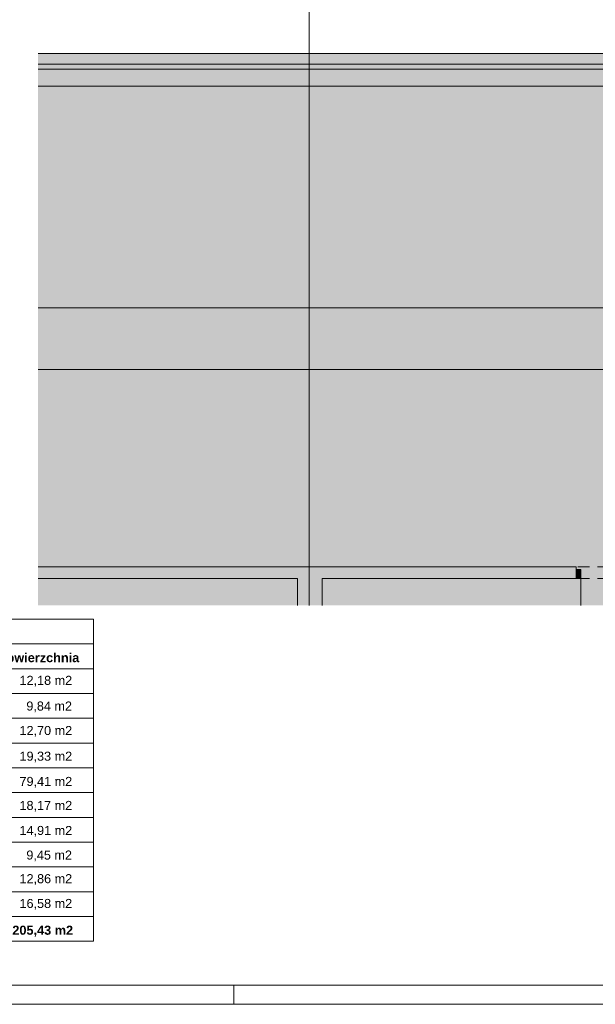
# Paper-space layout 'A-29. RZUT - PIĘTRO -1' of a CAD drawing. Header units: millimetres. Extents: x 0 to 950, y 0 to 750.
# Tile 21 of 28: x 535 to 682, y 0 to 250. Entities that reach past the tile are written whole.
import ezdxf
from ezdxf.xclip import XClip

# ---------------------------------------------------------------- set-up
doc = ezdxf.new("R2010")
doc.units = ezdxf.units.MM
doc.header["$MEASUREMENT"] = 0
doc.header["$XCLIPFRAME"] = 0
for name, pattern in [('ACAD_ISO03W100', [300, 120, -180]), ('DASHDOTX2', [1000, 500, -250, 0, -250]), ('Przer. długie kreski', [2.5, 1.5, -1]), ('PRZERYWANA_DU_A', [550, 350, -200])]:
    doc.linetypes.add(name, pattern=pattern)
for name, color, linetype, lineweight in [('0_Nr_pióra__1', 7, 'Continuous', 20), ('A_Arkusz_Nr_pióra__1', 7, 'Continuous', 20), ('A_linie przekroju_Nr_pióra__1', 7, 'Continuous', 20), ('A_ppoż_Nr_pióra__2', 8, 'Continuous', 13), ('A_ściany_Nr_pióra__1', 7, 'Continuous', 20), ('Drzwi Archicad_Nr_pióra__1', 7, 'Continuous', 20)]:
    doc.layers.add(name, color=color, linetype=linetype, lineweight=lineweight)
for name, color, linetype, lineweight, true_color in [('A_Arkusz_Nr_pióra__237', 7, 'Continuous', 5, 0x343434), ('A_osie_Nr_pióra__16', 7, 'Continuous', 5, 0x0f0f0f), ('A_ściany_Nr_pióra__10', 7, 'Continuous', 13, 0x4b4b4b)]:
    doc.layers.add(name, color=color, linetype=linetype, lineweight=lineweight, true_color=true_color)
for name, color, linetype in [('A_ppoż', 7, 'Continuous'), ('A_ściany', 7, 'Continuous'), ('Drzwi Archicad', 7, 'Continuous')]:
    doc.layers.add(name, color=color, linetype=linetype)
doc.styles.add('STYL_AUTOMATYCZNY_1', font='arial.ttf')
doc.styles.add('STYL_AUTOMATYCZNY_3', font='arial.ttf')

# ---------------------------------------------------------------- blocks, each defined once
blk = doc.blocks.new('Rysunek_1_1', base_point=(-3337.43, -656.72))
at = {"layer": 'A_ppoż', "linetype": 'Continuous', "lineweight": 0, "true_color": 0x484848}
blk.add_hatch(color=251, dxfattribs=at).paths.add_polyline_path([(540.17, 101.43), (698.17, 101.43), (698.17, 239.05), (540.17, 239.05)])
at = {"layer": 'A_ściany', "linetype": 'Continuous', "lineweight": 0, "true_color": 0x000000}
for points in [[(702.32, 241.79), (540.17, 241.79), (540.17, 237.79), (699.32, 237.79)], [(677.07, 111.25), (540.17, 111.25), (540.17, 108.25), (677.07, 108.25)], [(606.17, 101.43), (612.45, 101.43), (612.45, 108.25), (606.17, 108.25)]]:
    blk.add_hatch(color=18, dxfattribs=at).paths.add_polyline_path(points)
at = {"layer": 'Drzwi Archicad', "linetype": 'Continuous', "lineweight": 0, "true_color": 0xfdfdfd}
blk.add_hatch(color=7, dxfattribs=at).paths.add_polyline_path([(677.07, 108.25), (678.27, 108.25), (678.27, 110.55), (677.07, 110.55)])
at = {"layer": 'A_linie przekroju_Nr_pióra__1', "color": 7, "linetype": 'ACAD_ISO03W100', "lineweight": 20, "ltscale": 2}
blk.add_line((540.17, 177.09), (885.39, 177.09), dxfattribs=at)
at = {"layer": 'A_osie_Nr_pióra__16', "color": 250, "linetype": 'DASHDOTX2', "lineweight": 5, "ltscale": 2, "true_color": 0x0f0f0f}
for p, q in [((609.17, 400.34), (609.17, 101.43)), ((889.8, 233.43), (540.17, 233.43)), ((889.8, 161.43), (540.17, 161.43))]:
    blk.add_line(p, q, dxfattribs=at)
at = {"layer": 'A_ppoż_Nr_pióra__2', "color": 8, "linetype": 'PRZERYWANA_DU_A', "lineweight": 13, "ltscale": 2, "flags": 128}
for points in [[(540.17, 429.05), (540.17, 239.05)], [(540.17, 239.05), (698.17, 239.05), (698.17, 101.43)]]:
    blk.add_lwpolyline(points, dxfattribs=at)
at = {"layer": 'A_ściany_Nr_pióra__1', "color": 7, "linetype": 'Continuous', "lineweight": 20, "ltscale": 2}
for p, q in [((677.07, 111.25), (676.33, 111.25)), ((677.07, 110.55), (677.07, 111.25)), ((677.07, 108.25), (677.07, 110.55)), ((677.07, 108.25), (676.13, 108.25))]:
    blk.add_line(p, q, dxfattribs=at)
at = {"layer": 'A_ściany_Nr_pióra__1', "color": 7, "linetype": 'Continuous', "lineweight": 20, "ltscale": 2, "flags": 128}
for points in [[(702.32, 241.79), (540.17, 241.79)], [(540.17, 237.79), (699.32, 237.79)], [(677.07, 111.25), (540.17, 111.25)], [(540.17, 108.25), (606.17, 108.25)], [(606.17, 108.25), (606.17, 101.43)], [(612.45, 108.25), (677.07, 108.25)], [(612.45, 101.43), (612.45, 108.25)]]:
    blk.add_lwpolyline(points, dxfattribs=at)
at = {"layer": 'A_ściany_Nr_pióra__10', "color": 251, "linetype": 'Przer. długie kreski', "lineweight": 13, "ltscale": 2, "true_color": 0x4b4b4b}
for p, q in [((700.47, 111.25), (677.07, 111.25)), ((700.47, 108.25), (677.07, 108.25))]:
    blk.add_line(p, q, dxfattribs=at)
at = {"layer": 'Drzwi Archicad_Nr_pióra__1', "color": 7, "linetype": 'Continuous', "lineweight": 20, "ltscale": 2}
for p, q in [((677.07, 111.25), (676.33, 111.25)), ((677.07, 111.25), (676.33, 111.25)), ((677.07, 110.55), (677.07, 111.25)), ((677.07, 110.55), (677.07, 111.25)), ((678.27, 110.55), (677.07, 110.55)), ((677.07, 110.55), (677.07, 108.25)), ((677.07, 108.25), (677.07, 110.55)), ((677.07, 108.25), (677.07, 110.55)), ((678.27, 108.25), (678.27, 110.55)), ((677.07, 108.25), (676.13, 108.25)), ((677.07, 108.25), (676.13, 108.25)), ((677.07, 108.25), (678.27, 108.25)), ((678.27, 108.25), (678.27, 101.43))]:
    blk.add_line(p, q, dxfattribs=at)

psp = doc.layouts.new('A-29. RZUT - PIĘTRO -1')

# ---------------------------------------------------------------- linework, layer by layer
at = {"layer": '0_Nr_pióra__1', "color": 7, "linetype": 'Continuous', "lineweight": 20}
for p, q in [((462.94, 97.93), (554.29, 97.93)), ((554.29, 97.93), (554.29, 16.03)), ((462.94, 91.63), (554.29, 91.63)), ((462.94, 85.33), (554.29, 85.33)), ((478.24, 79.03), (554.29, 79.03)), ((478.24, 72.73), (554.29, 72.73)), ((478.24, 66.43), (554.29, 66.43)), ((478.24, 60.13), (554.29, 60.13)), ((478.24, 53.83), (554.29, 53.83)), ((478.24, 47.53), (554.29, 47.53)), ((478.24, 41.23), (554.29, 41.23)), ((478.24, 34.93), (554.29, 34.93)), ((478.24, 28.63), (554.29, 28.63)), ((478.24, 22.33), (554.29, 22.33)), ((554.29, 16.03), (462.94, 16.03))]:
    psp.add_line(p, q, dxfattribs=at)
at = {"layer": 'A_Arkusz_Nr_pióra__1', "color": 7, "linetype": 'Continuous', "lineweight": 20}
psp.add_line((945.1, 4.9), (29.9, 4.9), dxfattribs=at)
at = {"layer": 'A_Arkusz_Nr_pióra__1', "color": 7, "linetype": 'Continuous', "lineweight": 20, "flags": 128}
psp.add_lwpolyline([(0, 750), (950, 750), (950, 0), (0, 0)], close=True, dxfattribs=at)
at = {"layer": 'A_Arkusz_Nr_pióra__237', "color": 250, "linetype": 'Continuous', "lineweight": 5, "true_color": 0x343434}
psp.add_line((590, 0), (590, 4.9), dxfattribs=at)

# ---------------------------------------------------------------- block references
at = {"color": 37, "linetype": 'Continuous', "lineweight": 5, "true_color": 0x656532}
ref = psp.add_blockref('Rysunek_1_1', (-3337.43, -656.72), dxfattribs=at)
XClip(ref).set_block_clipping_path([(540.1719941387, 101.426833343), (942.1, 519.046833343)])

# ---------------------------------------------------------------- texts
at = {"layer": '0_Nr_pióra__1', "color": 7, "linetype": 'Continuous', "lineweight": 20}
for s, insert, char_height, attachment_point, style in [('\\A1;{\\pql;\\fArial|b1|i0|c238|p0;\\W1.000000; Powierzchnia}', (529.09, 89.3), 2.3151, 1, 'STYL_AUTOMATYCZNY_3'), ('\\A1;{\\pqr;\\fArial|b0|i0|c238|p0;\\W1.000000;    12,18 m2}', (548.84, 83.52), 2.3, 3, 'STYL_AUTOMATYCZNY_1'), ('\\A1;{\\pqr;\\fArial|b0|i0|c238|p0;\\W1.000000;     9,84 m2}', (548.79, 76.99), 2.3, 3, 'STYL_AUTOMATYCZNY_1'), ('\\A1;{\\pqr;\\fArial|b0|i0|c238|p0;\\W1.000000;    12,70 m2}', (548.84, 70.77), 2.3, 3, 'STYL_AUTOMATYCZNY_1'), ('\\A1;{\\pqr;\\fArial|b0|i0|c238|p0;\\W1.000000;    19,33 m2}', (548.84, 64.24), 2.3, 3, 'STYL_AUTOMATYCZNY_1'), ('\\A1;{\\pqr;\\fArial|b0|i0|c238|p0;\\W1.000000;    79,41 m2}', (548.84, 57.82), 2.3, 3, 'STYL_AUTOMATYCZNY_1'), ('\\A1;{\\pqr;\\fArial|b0|i0|c238|p0;\\W1.000000;    18,17 m2}', (548.84, 51.71), 2.3, 3, 'STYL_AUTOMATYCZNY_1'), ('\\A1;{\\pqr;\\fArial|b0|i0|c238|p0;\\W1.000000;    14,91 m2}', (548.84, 45.35), 2.3, 3, 'STYL_AUTOMATYCZNY_1'), ('\\A1;{\\pqr;\\fArial|b0|i0|c238|p0;\\W1.000000;     9,45 m2}', (548.79, 39.1), 2.3, 3, 'STYL_AUTOMATYCZNY_1'), ('\\A1;{\\pqr;\\fArial|b0|i0|c238|p0;\\W1.000000;    12,86 m2}', (548.84, 33.09), 2.3, 3, 'STYL_AUTOMATYCZNY_1'), ('\\A1;{\\pqr;\\fArial|b0|i0|c238|p0;\\W1.000000;    1\\fArial|b0|i0|c238|p0;\\W1.000000;6\\fArial|b0|i0|c238|p0;\\W1.000000;,\\fArial|b0|i0|c238|p0;\\W1.000000;58\\fArial|b0|i0|c238|p0;\\W1.000000; m2}', (548.84, 26.79), 2.3, 3, 'STYL_AUTOMATYCZNY_1'), ('\\A1;{\\pqr;\\fArial|b1|i0|c238|p0;\\W1.000000;    \\fArial|b1|i0|c238|p0;\\W1.000000;205\\fArial|b1|i0|c238|p0;\\W1.000000;,\\fArial|b1|i0|c238|p0;\\W1.000000;43\\fArial|b1|i0|c238|p0;\\W1.000000; m2}', (549.08, 20), 2.3151, 3, 'STYL_AUTOMATYCZNY_3')]:
    psp.add_mtext(s, dxfattribs=dict(at, insert=insert, char_height=char_height, attachment_point=attachment_point, style=style))

doc.saveas('drawing.dxf')
